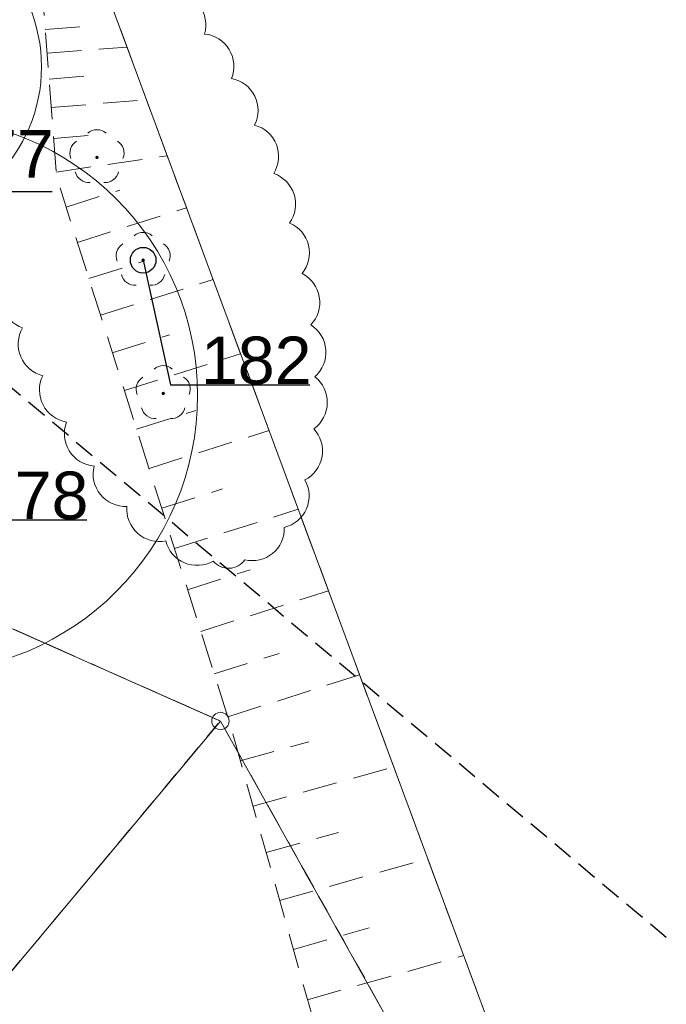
# Model space of a CAD drawing. Header units: metres. Extents: x 6540907 to 6541833, y 5893434 to 5894895.
# Tile 174 of 256: x 6541664 to 6541683, y 5893537 to 5893565. Entities that reach past the tile are written whole.
import ezdxf
from ezdxf import colors
from ezdxf.entities.mleader import LeaderData, LeaderLine
from ezdxf.math import Vec2, Vec3

# ---------------------------------------------------------------- set-up
doc = ezdxf.new("R2010")
doc.units = ezdxf.units.M
doc.header["$MEASUREMENT"] = 0
for name, pattern in [('1.0_0.5', [1.5, 1, -0.5]), ('2', [0.9, 0.6, -0.3]), ('219-500', [0, 0]), ('egug-500', [1, 0.5, -0.5])]:
    doc.linetypes.add(name, pattern=pattern)
doc.layers.get('0').update_dxf_attribs({"color": 2, "linetype": 'CONTINUOUS', "lineweight": 5})
for name, color, linetype, lineweight in [('202-punkt graniczny', 251, 'CONTINUOUS', 9), ('218-kontur użytku gruntowego', 251, 'CONTINUOUS', 9), ('219-działka ewidencyjna', 152, 'CONTINUOUS', 18), ('drzewo liściaste', 251, 'CONTINUOUS', 9), ('skarpa nieumocniona', 251, 'CONTINUOUS', 9), ('woda stojąca', 251, 'CONTINUOUS', 9), ('z_g_TOPOLE_e2', 30, 'CONTINUOUS', 20), ('z_i_drzewa_liściste_korony', 66, 'CONTINUOUS', 20), ('z_i_drzewa_opis', 7, 'CONTINUOUS', 25), ('Zakres', 252, 'CONTINUOUS', 15)]:
    doc.layers.add(name, color=color, linetype=linetype, lineweight=lineweight)
doc.layers.add('z_i_masywy_grupy', color=7, linetype='CONTINUOUS', lineweight=13, true_color=0x7f926c)
doc.styles.add('Opisowy', font='arial.ttf')

# ---------------------------------------------------------------- blocks, each defined once
blk = doc.blocks.new('202')
at = {"color": 0, "linetype": 'Continuous', "lineweight": 0}
blk.add_circle((0, 0), 0.25, dxfattribs=at)
blk = doc.blocks.new('OP021')
at = {"linetype": 'Continuous', "lineweight": 13}
h = blk.add_hatch(color=0, dxfattribs=at)
edge = h.paths.add_edge_path()
edge.add_arc((0, 0), 0.05, 0, 360)
at = {"color": 0, "linetype": 'Continuous', "lineweight": 13}
for centre, start, end in [((0, 0.4), 49.272, 130.728), ((-0.38, 0.124), 121.308, 202.548), ((0.38, 0.124), 337.452, 58.692), ((-0.235, -0.324), 193.221, 274.871), ((0.235, -0.324), 265.129, 346.779)]:
    blk.add_arc(centre, 0.4, start, end, dxfattribs=at)
blk = doc.blocks.new('_None')
blk = doc.blocks.new('punkt')
h = blk.add_hatch()
h.set_pattern_fill('ANSI32', color=256, scale=0.2)
h.set_pattern_definition([(45, (-4781848.87, -5644337.08), (-1.34703841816, 1.34703841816), []), (45, (-4781847.972, -5644337.08), (-1.34703841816, 1.34703841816), [])])
edge = h.paths.add_edge_path()
edge.add_arc((0, 0), 0.243, 0, 360)
blk.add_circle((0, 0), 0.243)

msp = doc.modelspace()

# ---------------------------------------------------------------- linework, layer by layer
at = {"layer": '218-kontur użytku gruntowego', "linetype": 'egug-500', "lineweight": 18, "flags": 128}
for points in [[(6541669.76, 5893544.843), (6541528.91, 5893607.303)], [(6541528.91, 5893607.303), (6541669.76, 5893544.843)], [(6541650.13, 5893521.353), (6541669.76, 5893544.843)], [(6541669.76, 5893544.843), (6541650.13, 5893521.353)], [(6541682.61, 5893521.915), (6541669.76, 5893544.843)], [(6541669.76, 5893544.843), (6541682.61, 5893521.915)]]:
    msp.add_lwpolyline(points, dxfattribs=at)
at = {"layer": '219-działka ewidencyjna', "linetype": '219-500', "lineweight": 18, "flags": 128}
for points in [[(6541669.76, 5893544.843), (6541528.91, 5893607.303)], [(6541669.76, 5893544.843), (6541592.49, 5893452.383)], [(6541682.61, 5893521.915), (6541669.76, 5893544.843)]]:
    msp.add_lwpolyline(points, dxfattribs=at)
at = {"layer": 'skarpa nieumocniona', "linetype": '1.0_0.5', "lineweight": 18, "flags": 128}
msp.add_lwpolyline([(6541664.14, 5893572.153), (6541665.04, 5893560.513), (6541670.01, 5893544.843), (6541678.89, 5893513.293), (6541681.75, 5893514.903), (6541680.41, 5893525.843), (6541679.96, 5893529.473)], close=True, dxfattribs=at)
for points in [[(6541664.71, 5893564.773), (6541665.76, 5893564.853)], [(6541664.76, 5893564.083), (6541667.06, 5893564.263)], [(6541664.82, 5893563.343), (6541666.08, 5893563.443)], [(6541664.88, 5893562.523), (6541667.63, 5893562.743)], [(6541664.95, 5893561.633), (6541666.45, 5893561.753)], [(6541665.03, 5893560.663), (6541668.22, 5893561.133)], [(6541665.31, 5893559.653), (6541666.86, 5893560.143)], [(6541665.64, 5893558.633), (6541668.78, 5893559.633)], [(6541665.97, 5893557.593), (6541667.56, 5893558.093)], [(6541666.3, 5893556.533), (6541669.55, 5893557.563)], [(6541666.64, 5893555.453), (6541668.29, 5893555.973)], [(6541666.99, 5893554.363), (6541670.34, 5893555.423)], [(6541667.34, 5893553.253), (6541669.05, 5893553.793)], [(6541667.7, 5893552.123), (6541671.16, 5893553.213)], [(6541668.07, 5893550.973), (6541669.82, 5893551.533)], [(6541668.43, 5893549.813), (6541672, 5893550.943)], [(6541668.81, 5893548.623), (6541670.62, 5893549.203)], [(6541669.19, 5893547.423), (6541672.87, 5893548.593)], [(6541669.58, 5893546.203), (6541671.45, 5893546.793)], [(6541669.97, 5893544.963), (6541673.77, 5893546.173)], [(6541670.33, 5893543.693), (6541672.31, 5893544.243)], [(6541670.7, 5893542.393), (6541674.75, 5893543.523)], [(6541671.08, 5893541.053), (6541673.16, 5893541.633)], [(6541671.46, 5893539.673), (6541675.73, 5893540.873)], [(6541671.86, 5893538.263), (6541674.05, 5893538.883)], [(6541672.27, 5893536.813), (6541676.77, 5893538.083)]]:
    msp.add_lwpolyline(points, dxfattribs=at)
at = {"layer": 'woda stojąca', "linetype": 'Continuous', "lineweight": 18, "flags": 128}
msp.add_lwpolyline([(6541367.34, 5893722.853), (6541389.88, 5893720.183), (6541402.75, 5893717.593), (6541409.99, 5893716.313), (6541446.46, 5893689.393), (6541481.8, 5893656.163), (6541502.15, 5893642.063), (6541553.78, 5893625.433), (6541585.51, 5893611.003), (6541602.96, 5893604.983), (6541638.54, 5893600.133), (6541655.67, 5893595.003), (6541664.14, 5893572.153), (6541679.96, 5893529.473), (6541682.61, 5893525.314)], dxfattribs=at)
at = {"layer": 'z_g_TOPOLE_e2', "linetype": 'Continuous'}
msp.add_circle((6541661.101, 5893554.231), 8, dxfattribs=at)
at = {"layer": 'z_i_drzewa_liściste_korony', "linetype": 'Continuous'}
msp.add_circle((6541660.101, 5893563.691), 4.5, dxfattribs=at)
at = {"layer": 'z_i_masywy_grupy', "linetype": 'Continuous'}
msp.add_lwpolyline([(6541663.585, 5893557.598, 0.5), (6541664.056, 5893556.174, 0.5), (6541664.637, 5893554.792, 0.5), (6541665.322, 5893553.458, 0.5), (6541666.118, 5893552.188, 0.5), (6541667.062, 5893551.025, 0.5), (6541668.183, 5893550.035, 0.5), (6541669.55, 5893549.453, 0.5), (6541670.462, 5893549.492, 0.5), (6541671.6, 5893550.423, 0.5), (6541672.194, 5893551.789, 0.5), (6541672.448, 5893553.264, 0.5), (6541672.481, 5893554.762, 0.5), (6541672.365, 5893556.257, 0.5), (6541672.111, 5893557.735, 0.5), (6541671.753, 5893559.191, 0.5), (6541671.297, 5893560.619, 0.5), (6541670.745, 5893562.014, 0.5), (6541670.08, 5893563.358, 0.5), (6541669.302, 5893564.639, 0.5), (6541668.398, 5893565.834, 0.5)], format="xyb", dxfattribs=at)
at = {"layer": 'Zakres', "linetype": '2', "lineweight": 25, "flags": 128}
msp.add_lwpolyline([(6541682.61, 5893538.602), (6541557.28, 5893643.783), (6541380.44, 5893717.283), (6541307.38, 5893706.193), (6541211.66, 5893744.233), (6541170.76, 5893749.163), (6541137.92, 5893734.863), (6541058.11, 5893726.893), (6540997.5, 5893673.663), (6540930.81, 5893582.593)], dxfattribs=at)

# ---------------------------------------------------------------- block references
at = {"layer": '202-punkt graniczny', "linetype": 'Continuous', "lineweight": 18}
msp.add_blockref('202', (6541669.76, 5893544.843), dxfattribs=at)
at = {"layer": 'drzewo liściaste', "linetype": 'Continuous', "lineweight": 18}
for p in [(6541666.2, 5893561.083), (6541666.2, 5893561.083), (6541666.2, 5893561.083), (6541667.53, 5893558.123), (6541667.53, 5893558.123), (6541667.53, 5893558.123), (6541668.11, 5893554.283), (6541668.11, 5893554.283), (6541668.11, 5893554.283)]:
    msp.add_blockref('OP021', p, dxfattribs=at)
at = {"layer": 'z_i_drzewa_opis', "ltscale": 0.01, "xscale": 1.520278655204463, "yscale": 1.520278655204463, "zscale": 1.520278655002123}
msp.add_blockref('punkt', (6541667.531, 5893558.121), dxfattribs=at)

# ---------------------------------------------------------------- leaders
at = {"layer": 'z_g_TOPOLE_e2', "linetype": 'Continuous'}
ml = msp.add_multileader_mtext('Standard', dxfattribs=at)
ml.set_content('178', color=256, style='Opisowy')
ml.set_leader_properties()
ml.set_arrow_properties(name='NONE')
ml.build(insert=Vec2(0, 0))
ml.multileader.update_dxf_attribs({"has_dogleg": 0, "text_left_attachment_type": 6, "text_right_attachment_type": 5, "text_top_attachment_type": 0, "text_bottom_attachment_type": 0, "dogleg_length": 1.914, "arrow_head_size": 7.005})
ctx = ml.context
ctx.base_point, ctx.char_height, ctx.arrow_head_size, ctx.landing_gap_size, ctx.plane_origin = Vec3(6541661.89, 5893550.638), 1.3683, 7.005, 0.876, Vec3(6541654.518, 5893546.254)
ctx.left_attachment, ctx.right_attachment, ctx.attachment_type = 6, 5, 2
notes = []
notes.append((ctx, [(1, (1, 1, 0), (6541658.849, 5893550.638), (1, 0), 3.041, [(0, [(6541661.101, 5893554.231), (6541661.89, 5893550.638), (6541661.89, 5893550.638), (6541661.89, 5893550.638), (6541661.89, 5893550.638), (6541661.89, 5893550.638), (6541661.89, 5893550.638), (6541661.89, 5893550.638), (6541661.89, 5893550.638), (6541661.89, 5893550.638), (6541661.89, 5893550.638), (6541661.89, 5893550.638), (6541661.89, 5893550.638), (6541661.89, 5893550.638), (6541661.89, 5893550.638), (6541661.89, 5893550.638), (6541661.89, 5893550.638), (6541661.89, 5893550.638), (6541661.89, 5893550.638), (6541661.89, 5893550.638), (6541661.89, 5893550.638), (6541661.89, 5893550.638), (6541661.89, 5893550.638), (6541661.89, 5893550.638), (6541661.89, 5893550.638), (6541661.89, 5893550.638), (6541661.89, 5893550.638), (6541661.89, 5893550.638), (6541661.89, 5893550.638), (6541661.89, 5893550.638), (6541661.89, 5893550.638), (6541661.89, 5893550.638), (6541661.89, 5893550.638), (6541661.89, 5893550.638), (6541661.89, 5893550.638), (6541661.89, 5893550.638), (6541661.89, 5893550.638), (6541661.89, 5893550.638), (6541661.89, 5893550.638), (6541661.89, 5893550.638), (6541661.89, 5893550.638), (6541661.89, 5893550.638), (6541661.89, 5893550.638), (6541661.89, 5893550.638), (6541661.89, 5893550.638), (6541661.89, 5893550.638), (6541661.89, 5893550.638), (6541661.89, 5893550.638), (6541661.89, 5893550.638), (6541661.89, 5893550.638), (6541661.89, 5893550.638), (6541661.89, 5893550.638), (6541661.89, 5893550.638), (6541661.89, 5893550.638), (6541661.89, 5893550.638), (6541661.89, 5893550.638), (6541661.89, 5893550.638), (6541661.89, 5893550.638), (6541661.89, 5893550.638), (6541661.89, 5893550.638), (6541661.89, 5893550.638), (6541661.89, 5893550.638), (6541661.89, 5893550.638), (6541661.89, 5893550.638), (6541661.89, 5893550.638), (6541661.89, 5893550.638), (6541661.89, 5893550.638), (6541661.89, 5893550.638), (6541661.89, 5893550.638), (6541661.89, 5893550.638), (6541661.89, 5893550.638), (6541661.89, 5893550.638), (6541661.89, 5893550.638), (6541661.89, 5893550.638), (6541661.89, 5893550.638), (6541661.89, 5893550.638), (6541661.89, 5893550.638), (6541661.89, 5893550.638), (6541661.89, 5893550.638), (6541661.89, 5893550.638), (6541661.89, 5893550.638), (6541661.89, 5893550.638), (6541661.89, 5893550.638), (6541661.89, 5893550.638), (6541661.89, 5893550.638), (6541661.89, 5893550.638), (6541661.89, 5893550.638), (6541661.89, 5893550.638), (6541661.89, 5893550.638), (6541661.89, 5893550.638), (6541661.89, 5893550.638), (6541661.89, 5893550.638), (6541661.89, 5893550.638), (6541661.89, 5893550.638), (6541661.89, 5893550.638), (6541661.89, 5893550.638), (6541661.89, 5893550.638), (6541661.89, 5893550.638), (6541661.89, 5893550.638), (6541661.89, 5893550.638), (6541661.89, 5893550.638), (6541661.89, 5893550.638), (6541661.89, 5893550.638), (6541661.89, 5893550.638), (6541661.89, 5893550.638), (6541661.89, 5893550.638), (6541661.89, 5893550.638), (6541661.89, 5893550.638), (6541661.89, 5893550.638), (6541661.89, 5893550.638), (6541661.89, 5893550.638), (6541661.89, 5893550.638), (6541661.89, 5893550.638), (6541661.89, 5893550.638), (6541661.89, 5893550.638), (6541661.89, 5893550.638), (6541661.89, 5893550.638), (6541661.89, 5893550.638), (6541661.89, 5893550.638), (6541661.89, 5893550.638), (6541661.89, 5893550.638), (6541661.89, 5893550.638), (6541661.89, 5893550.638), (6541661.89, 5893550.638), (6541661.89, 5893550.638), (6541661.89, 5893550.638), (6541661.89, 5893550.638), (6541661.89, 5893550.638), (6541661.89, 5893550.638), (6541661.89, 5893550.638)], 256, [])])]))
ctx.mtext.insert, ctx.mtext.flow_direction = Vec3(6541662.765, 5893552.03), 5
at = {"layer": 'z_i_drzewa_opis'}
ml = msp.add_multileader_mtext('Standard', dxfattribs=at)
ml.set_content('177', color=256, style='Opisowy')
ml.set_leader_properties()
ml.set_arrow_properties(name='NONE')
ml.build(insert=Vec2(0, 0))
ml.multileader.update_dxf_attribs({"has_dogleg": 0, "text_left_attachment_type": 6, "text_right_attachment_type": 5, "dogleg_length": 1.914, "arrow_head_size": 7.005})
ctx = ml.context
ctx.base_point, ctx.char_height, ctx.arrow_head_size, ctx.landing_gap_size, ctx.plane_origin = Vec3(6541660.89, 5893560.098), 1.3683, 7.005, 0.876, Vec3(6541653.518, 5893555.714)
ctx.left_attachment, ctx.right_attachment = 6, 5
notes.append((ctx, [(1, (1, 1, 0), (6541657.849, 5893560.098), (1, 0), 3.041, [(0, [(6541660.101, 5893563.691), (6541660.89, 5893560.098), (6541660.89, 5893560.098), (6541660.89, 5893560.098), (6541660.89, 5893560.098), (6541660.89, 5893560.098), (6541660.89, 5893560.098), (6541660.89, 5893560.098), (6541660.89, 5893560.098), (6541660.89, 5893560.098), (6541660.89, 5893560.098), (6541660.89, 5893560.098), (6541660.89, 5893560.098), (6541660.89, 5893560.098), (6541660.89, 5893560.098), (6541660.89, 5893560.098), (6541660.89, 5893560.098), (6541660.89, 5893560.098), (6541660.89, 5893560.098), (6541660.89, 5893560.098), (6541660.89, 5893560.098), (6541660.89, 5893560.098), (6541660.89, 5893560.098), (6541660.89, 5893560.098), (6541660.89, 5893560.098), (6541660.89, 5893560.098), (6541660.89, 5893560.098), (6541660.89, 5893560.098), (6541660.89, 5893560.098), (6541660.89, 5893560.098), (6541660.89, 5893560.098), (6541660.89, 5893560.098), (6541660.89, 5893560.098), (6541660.89, 5893560.098), (6541660.89, 5893560.098), (6541660.89, 5893560.098), (6541660.89, 5893560.098), (6541660.89, 5893560.098), (6541660.89, 5893560.098), (6541660.89, 5893560.098), (6541660.89, 5893560.098), (6541660.89, 5893560.098), (6541660.89, 5893560.098), (6541660.89, 5893560.098), (6541660.89, 5893560.098), (6541660.89, 5893560.098), (6541660.89, 5893560.098), (6541660.89, 5893560.098), (6541660.89, 5893560.098), (6541660.89, 5893560.098), (6541660.89, 5893560.098), (6541660.89, 5893560.098), (6541660.89, 5893560.098), (6541660.89, 5893560.098), (6541660.89, 5893560.098), (6541660.89, 5893560.098), (6541660.89, 5893560.098), (6541660.89, 5893560.098), (6541660.89, 5893560.098), (6541660.89, 5893560.098), (6541660.89, 5893560.098), (6541660.89, 5893560.098), (6541660.89, 5893560.098), (6541660.89, 5893560.098), (6541660.89, 5893560.098), (6541660.89, 5893560.098), (6541660.89, 5893560.098), (6541660.89, 5893560.098), (6541660.89, 5893560.098), (6541660.89, 5893560.098), (6541660.89, 5893560.098), (6541660.89, 5893560.098), (6541660.89, 5893560.098), (6541660.89, 5893560.098), (6541660.89, 5893560.098), (6541660.89, 5893560.098), (6541660.89, 5893560.098), (6541660.89, 5893560.098), (6541660.89, 5893560.098), (6541660.89, 5893560.098), (6541660.89, 5893560.098), (6541660.89, 5893560.098), (6541660.89, 5893560.098), (6541660.89, 5893560.098), (6541660.89, 5893560.098), (6541660.89, 5893560.098), (6541660.89, 5893560.098), (6541660.89, 5893560.098), (6541660.89, 5893560.098), (6541660.89, 5893560.098), (6541660.89, 5893560.098), (6541660.89, 5893560.098), (6541660.89, 5893560.098), (6541660.89, 5893560.098), (6541660.89, 5893560.098), (6541660.89, 5893560.098), (6541660.89, 5893560.098), (6541660.89, 5893560.098), (6541660.89, 5893560.098), (6541660.89, 5893560.098), (6541660.89, 5893560.098), (6541660.89, 5893560.098), (6541660.89, 5893560.098), (6541660.89, 5893560.098), (6541660.89, 5893560.098), (6541660.89, 5893560.098), (6541660.89, 5893560.098), (6541660.89, 5893560.098), (6541660.89, 5893560.098), (6541660.89, 5893560.098), (6541660.89, 5893560.098), (6541660.89, 5893560.098), (6541660.89, 5893560.098), (6541660.89, 5893560.098), (6541660.89, 5893560.098), (6541660.89, 5893560.098), (6541660.89, 5893560.098), (6541660.89, 5893560.098), (6541660.89, 5893560.098), (6541660.89, 5893560.098), (6541660.89, 5893560.098), (6541660.89, 5893560.098), (6541660.89, 5893560.098), (6541660.89, 5893560.098), (6541660.89, 5893560.098), (6541660.89, 5893560.098), (6541660.89, 5893560.098), (6541660.89, 5893560.098), (6541660.89, 5893560.098), (6541660.89, 5893560.098)], 256, [])])]))
ctx.mtext.insert, ctx.mtext.flow_direction = Vec3(6541661.765, 5893561.872), 5
ml = msp.add_multileader_mtext('Standard', dxfattribs=at)
ml.set_content('182', color=256, style='Opisowy')
ml.set_leader_properties()
ml.set_arrow_properties(name='NONE')
ml.build(insert=Vec2(0, 0))
ml.multileader.update_dxf_attribs({"has_dogleg": 0, "text_left_attachment_type": 6, "text_right_attachment_type": 5, "text_top_attachment_type": 0, "text_bottom_attachment_type": 0, "dogleg_length": 1.914, "arrow_head_size": 7.005})
ctx = ml.context
ctx.base_point, ctx.char_height, ctx.arrow_head_size, ctx.landing_gap_size, ctx.plane_origin = Vec3(6541668.32, 5893554.528), 1.3683, 7.005, 0.876, Vec3(6541660.948, 5893550.144)
ctx.left_attachment, ctx.right_attachment, ctx.attachment_type = 6, 5, 2
notes.append((ctx, [(1, (1, 1, 0), (6541665.279, 5893554.528), (1, 0), 3.041, [(0, [(6541667.531, 5893558.121), (6541668.32, 5893554.528), (6541668.32, 5893554.528), (6541668.32, 5893554.528), (6541668.32, 5893554.528), (6541668.32, 5893554.528), (6541668.32, 5893554.528), (6541668.32, 5893554.528), (6541668.32, 5893554.528), (6541668.32, 5893554.528), (6541668.32, 5893554.528), (6541668.32, 5893554.528), (6541668.32, 5893554.528), (6541668.32, 5893554.528), (6541668.32, 5893554.528), (6541668.32, 5893554.528), (6541668.32, 5893554.528), (6541668.32, 5893554.528), (6541668.32, 5893554.528), (6541668.32, 5893554.528), (6541668.32, 5893554.528), (6541668.32, 5893554.528), (6541668.32, 5893554.528), (6541668.32, 5893554.528), (6541668.32, 5893554.528), (6541668.32, 5893554.528), (6541668.32, 5893554.528), (6541668.32, 5893554.528), (6541668.32, 5893554.528), (6541668.32, 5893554.528), (6541668.32, 5893554.528), (6541668.32, 5893554.528), (6541668.32, 5893554.528), (6541668.32, 5893554.528), (6541668.32, 5893554.528), (6541668.32, 5893554.528), (6541668.32, 5893554.528), (6541668.32, 5893554.528), (6541668.32, 5893554.528), (6541668.32, 5893554.528), (6541668.32, 5893554.528), (6541668.32, 5893554.528), (6541668.32, 5893554.528), (6541668.32, 5893554.528), (6541668.32, 5893554.528), (6541668.32, 5893554.528), (6541668.32, 5893554.528), (6541668.32, 5893554.528), (6541668.32, 5893554.528), (6541668.32, 5893554.528), (6541668.32, 5893554.528), (6541668.32, 5893554.528), (6541668.32, 5893554.528), (6541668.32, 5893554.528), (6541668.32, 5893554.528), (6541668.32, 5893554.528), (6541668.32, 5893554.528), (6541668.32, 5893554.528), (6541668.32, 5893554.528), (6541668.32, 5893554.528), (6541668.32, 5893554.528), (6541668.32, 5893554.528), (6541668.32, 5893554.528), (6541668.32, 5893554.528), (6541668.32, 5893554.528), (6541668.32, 5893554.528), (6541668.32, 5893554.528), (6541668.32, 5893554.528), (6541668.32, 5893554.528), (6541668.32, 5893554.528), (6541668.32, 5893554.528), (6541668.32, 5893554.528), (6541668.32, 5893554.528), (6541668.32, 5893554.528), (6541668.32, 5893554.528), (6541668.32, 5893554.528), (6541668.32, 5893554.528), (6541668.32, 5893554.528), (6541668.32, 5893554.528), (6541668.32, 5893554.528), (6541668.32, 5893554.528), (6541668.32, 5893554.528), (6541668.32, 5893554.528), (6541668.32, 5893554.528), (6541668.32, 5893554.528), (6541668.32, 5893554.528), (6541668.32, 5893554.528), (6541668.32, 5893554.528), (6541668.32, 5893554.528), (6541668.32, 5893554.528), (6541668.32, 5893554.528), (6541668.32, 5893554.528), (6541668.32, 5893554.528), (6541668.32, 5893554.528), (6541668.32, 5893554.528), (6541668.32, 5893554.528), (6541668.32, 5893554.528), (6541668.32, 5893554.528), (6541668.32, 5893554.528), (6541668.32, 5893554.528), (6541668.32, 5893554.528), (6541668.32, 5893554.528), (6541668.32, 5893554.528), (6541668.32, 5893554.528), (6541668.32, 5893554.528), (6541668.32, 5893554.528), (6541668.32, 5893554.528), (6541668.32, 5893554.528), (6541668.32, 5893554.528), (6541668.32, 5893554.528), (6541668.32, 5893554.528), (6541668.32, 5893554.528), (6541668.32, 5893554.528), (6541668.32, 5893554.528), (6541668.32, 5893554.528), (6541668.32, 5893554.528), (6541668.32, 5893554.528), (6541668.32, 5893554.528), (6541668.32, 5893554.528), (6541668.32, 5893554.528), (6541668.32, 5893554.528), (6541668.32, 5893554.528), (6541668.32, 5893554.528), (6541668.32, 5893554.528), (6541668.32, 5893554.528), (6541668.32, 5893554.528), (6541668.32, 5893554.528), (6541668.32, 5893554.528), (6541668.32, 5893554.528), (6541668.32, 5893554.528)], 256, [])])]))
ctx.mtext.insert, ctx.mtext.flow_direction = Vec3(6541669.195, 5893555.92), 5
for ctx, leaders in notes:
    for number, flags, end, landing, length, lines in leaders:
        leader = LeaderData()
        leader.index, (leader.has_last_leader_line, leader.has_dogleg_vector, leader.attachment_direction) = number, flags
        leader.last_leader_point, leader.dogleg_vector, leader.dogleg_length = Vec3(end), Vec3(landing), length
        for number, points, colour, breaks in lines:
            line = LeaderLine()
            line.index, line.vertices, line.color, line.breaks = number, Vec3.list(points), colors.encode_raw_color(colour), breaks
            leader.lines.append(line)
        ctx.leaders.append(leader)

doc.saveas('drawing.dxf')
